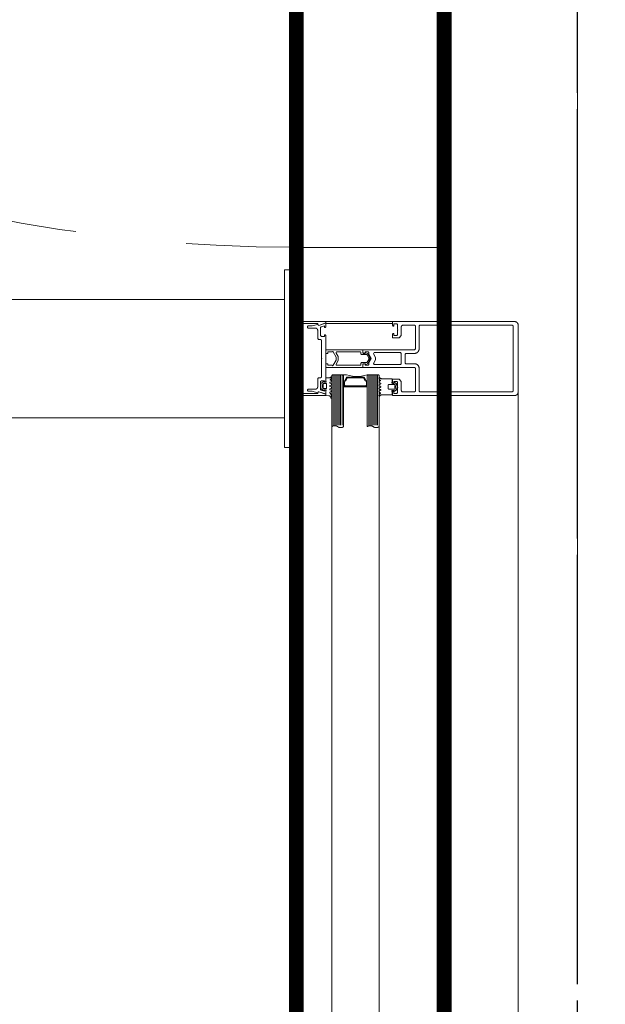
# Model space of a CAD drawing. Header units: millimetres. Extents: x 7483 to 13091, y 8111 to 13871.
# Tile 117 of 256: x 8697 to 8736, y 9903 to 9969. Entities that reach past the tile are written whole.
import ezdxf

# ---------------------------------------------------------------- set-up
doc = ezdxf.new("R2010")
doc.units = ezdxf.units.MM
for name, pattern in [('( Dashed )', [0.75, 0.5, -0.25]), ('ACAD_ISO04W100', [30, 24, -3, 0, -3]), ('DASHED2', [0.375, 0.25, -0.125]), ('DGN_STYLE_2', [30.2, 18.12, -12.08]), ('KRESKAKROPKA2', [12.7, 6.35, -3.175, 0, -3.175])]:
    doc.linetypes.add(name, pattern=pattern)
doc.layers.add('a___wymiary', color=7, linetype='Continuous', lineweight=5, true_color=0x000000)
doc.layers.add('wymiary', color=7, linetype='Continuous', lineweight=5, true_color=0xb2b2b2)
for name, color, linetype, lineweight in [('A_zaluzje', 7, 'Continuous', 15), ('CZ-GR', 236, 'Continuous', 30), ('CZ-SR', 106, 'Continuous', 13), ('drzwi', 30, 'Continuous', 20), ('OSI', 64, 'KRESKAKROPKA2', 0)]:
    doc.layers.add(name, color=color, linetype=linetype, lineweight=lineweight)
doc.layers.add('AS_Siatki', color=72, linetype='Continuous')
doc.layers.add('konstrukcja poglądowo', color=7, linetype='Continuous', lineweight=5, true_color=0xb2b2b2, plot=False)
doc.layers.add('Powierzchnie', color=21, linetype='DGN_STYLE_2', lineweight=15, plot=False)
doc.styles.add('Arial', font='arial.ttf')
doc.dimstyles.new('wymiary agp1', dxfattribs={"dimtxt": 16, "dimasz": 5, "dimexe": 30, "dimexo": 60, "dimgap": 1.8, "dimtad": 1, "dimdec": 3, "dimrnd": 0.5, "dimdsep": 46, "dimtxsty": 'Arial', "dimblk": 'znacznik', "dimcen": 1.5, "dimse1": 1, "dimse2": 1, "dimclrd": 256, "dimazin": 0, "dimtfac": 1, "dimtdec": 3, "dimtmove": 1, "dimatfit": 3, "dimldrblk": 'znacznik', "dimfxl": 0, "dimlwd": -1, "dimarcsym": 0})

# ---------------------------------------------------------------- blocks, each defined once
blk = doc.blocks.new('A$C6D25113C')
for p, q in [((1.686299, 6.757207), (1.611397, 6.650213)), ((2.20417, 6.650213), (2.129219, 6.757207)), ((1.098792, 5.500001), (4.498792, 5.500001)), ((1.098792, 5.400001), (4.498792, 5.400001)), ((1.513252, 5.673681), (1.541524, 5.613097)), ((1.614034, 5.613097), (1.651534, 5.693505)), ((1.724043, 5.693505), (1.761543, 5.613097)), ((1.834004, 5.613097), (1.871504, 5.693505)), ((1.944014, 5.693505), (1.981514, 5.613097)), ((2.054024, 5.613097), (2.091524, 5.693505)), ((2.164034, 5.693505), (2.201534, 5.613097)), ((2.274043, 5.613097), (2.302266, 5.673681)), ((1.098792, 5.300001), (4.498792, 5.300001)), ((1.098792, 5.200001), (4.498792, 5.200001)), ((1.098792, 5.100001), (4.498792, 5.100001)), ((1.098792, 5.000001), (4.498792, 5.000001)), ((1.098792, 4.900001), (4.498792, 4.900001)), ((0.599855, 4.470571), (0.599855, 1.995649)), ((1.098792, 3.100001), (4.498792, 3.100001)), ((1.098792, 3.000001), (4.498792, 3.000001)), ((1.098792, 2.900001), (4.498792, 2.900001)), ((1.098792, 2.800001), (4.498792, 2.800001)), ((1.098792, 2.700001), (4.498792, 2.700001)), ((1.098792, 2.600001), (4.498792, 2.600001)), ((1.098792, 2.500001), (4.498792, 2.500001)), ((1.458376, 2.31632), (1.486647, 2.376909)), ((1.559157, 2.376909), (1.596657, 2.296495)), ((1.669167, 2.296495), (1.706618, 2.376909)), ((1.697194, 2.04312), (1.697194, 2.04312)), ((1.779128, 2.376909), (1.816628, 2.296495)), ((1.889137, 2.296495), (1.926637, 2.376909)), ((1.999147, 2.376909), (2.036647, 2.296495)), ((2.101979, 1.995494), (2.101979, 1.995494)), ((2.109157, 2.296495), (2.146657, 2.376909)), ((2.512526, 2.212816), (2.502858, 2.028435)), ((2.506764, 2.233617), (2.506764, 2.233617)), ((2.506764, 2.138372), (2.506764, 2.138372)), ((2.653151, 2.341814), (2.591286, 2.319304)), ((-2.103187, 1.900243), (-2.103187, 1.900243)), ((1.554274, 1.852617), (1.554274, 1.852617)), ((1.631423, 1.732793), (1.55652, 1.839788)), ((2.149294, 1.839788), (2.074343, 1.732793)), ((2.101979, 1.900243), (2.101979, 1.900243))]:
    blk.add_line(p, q)
for points in [[(-0.400604, 4.9), (-0.277399, 4.9), (-0.000604, 5.059808), (0.276191, 4.9), (0.399396, 4.9), (0.449396, 4.85), (0.449396, 4.65), (0.349396, 4.65), (0.349396, 4.55), (0.399396, 4.5), (0.569396, 4.5), (0.599396, 4.53), (0.599396, 8.0002), (0.649396, 8.0502), (2.2, 8.0502), (2.25, 8.0002), (2.25, 7.2002), (2.249905, 7.195838), (2.249619, 7.191485), (2.249144, 7.187147), (2.248481, 7.182835), (2.24763, 7.178556), (2.246593, 7.174318), (2.245372, 7.17013), (2.243969, 7.165998), (2.242388, 7.161932), (2.240631, 7.157938), (2.238701, 7.154025), (2.236603, 7.1502), (2.234339, 7.14647), (2.231915, 7.142842), (2.229335, 7.139324), (2.226604, 7.135921), (2.223728, 7.132641), (2.220711, 7.129489), (2.217559, 7.126472), (2.214279, 7.123596), (2.210876, 7.120865), (2.207358, 7.118285), (2.20373, 7.115861), (2.2, 7.113598), (2.196175, 7.111499), (2.192262, 7.109569), (2.188268, 7.107812), (2.184202, 7.106231), (2.180071, 7.104828), (2.175882, 7.103608), (2.171644, 7.10257), (2.167365, 7.101719), (2.163053, 7.101056), (2.158716, 7.100581), (2.154362, 7.100295), (2.15, 7.1002), (1.55, 7.1002), (1.4, 6.9502), (1.4, 6.5302), (1.43, 6.5002), (1.65, 6.5002), (1.7, 6.5502), (1.7, 6.6002), (1.55, 6.6002), (1.55, 6.8002), (1.6, 6.8502), (1.925, 6.8502), (1.95, 6.8752), (1.975, 6.8502), (2.3, 6.8502), (2.35, 6.8002), (2.35, 6.6002), (2.2, 6.6002), (2.2, 6.5502), (2.25, 6.5002), (2.47, 6.5002), (2.5, 6.5302), (2.5, 14.75), (2.499762, 14.760905), (2.499049, 14.771789), (2.497861, 14.782632), (2.496202, 14.793412), (2.494074, 14.80411), (2.491481, 14.814705), (2.488429, 14.825177), (2.484923, 14.835505), (2.48097, 14.845671), (2.476577, 14.855655), (2.471753, 14.865437), (2.466506, 14.875), (2.460848, 14.884325), (2.454788, 14.893394), (2.448338, 14.90219), (2.441511, 14.910697), (2.434319, 14.918898), (2.426777, 14.926777), (2.418898, 14.934319), (2.410697, 14.941511), (2.40219, 14.948338), (2.393394, 14.954788), (2.384325, 14.960848), (2.375, 14.966506), (2.365437, 14.971753), (2.355655, 14.976577), (2.345671, 14.98097), (2.335505, 14.984923), (2.325176, 14.988429), (2.314705, 14.991482), (2.30411, 14.994074), (2.293412, 14.996202), (2.282632, 14.997861), (2.271789, 14.999049), (2.260905, 14.999762), (2.25, 15), (-2.25, 15), (-2.260905, 14.999762), (-2.271789, 14.999049), (-2.282632, 14.997861), (-2.293412, 14.996202), (-2.30411, 14.994074), (-2.314705, 14.991482), (-2.325176, 14.988429), (-2.335505, 14.984923), (-2.345671, 14.98097), (-2.355655, 14.976577), (-2.365437, 14.971753), (-2.375, 14.966506), (-2.384325, 14.960848), (-2.393394, 14.954788), (-2.40219, 14.948338), (-2.410697, 14.941511), (-2.418898, 14.934319), (-2.426777, 14.926777), (-2.434319, 14.918898), (-2.441511, 14.910697), (-2.448338, 14.90219), (-2.454788, 14.893394), (-2.460848, 14.884325), (-2.466506, 14.875), (-2.471753, 14.865437), (-2.476577, 14.855655), (-2.48097, 14.845671), (-2.484923, 14.835505), (-2.488429, 14.825177), (-2.491481, 14.814705), (-2.494074, 14.80411), (-2.496202, 14.793412), (-2.497861, 14.782632), (-2.499049, 14.771789), (-2.499762, 14.760905), (-2.5, 14.75), (-2.5, 6.5302), (-2.47, 6.5002), (-2.25, 6.5002), (-2.2, 6.5502), (-2.2, 6.6002), (-2.350604, 6.6002), (-2.350604, 6.8002), (-2.300604, 6.8502), (-1.975604, 6.8502), (-1.950604, 6.8752), (-1.925604, 6.8502), (-1.600604, 6.8502), (-1.550604, 6.8002), (-1.550604, 6.6002), (-1.700604, 6.6002), (-1.700604, 6.5502), (-1.650604, 6.5002), (-1.430604, 6.5002), (-1.400604, 6.5302), (-1.400604, 6.9502), (-1.550604, 7.1002), (-2.150604, 7.1002), (-2.154966, 7.100295), (-2.15932, 7.100581), (-2.163657, 7.101056), (-2.167969, 7.101719), (-2.172248, 7.10257), (-2.176486, 7.103608), (-2.180675, 7.104828), (-2.184806, 7.106231), (-2.188873, 7.107812), (-2.192866, 7.109569), (-2.196779, 7.111499), (-2.200604, 7.113598), (-2.204334, 7.115861), (-2.207962, 7.118285), (-2.211481, 7.120865), (-2.214883, 7.123596), (-2.218163, 7.126472), (-2.221315, 7.129489), (-2.224332, 7.132641), (-2.227209, 7.135921), (-2.22994, 7.139324), (-2.23252, 7.142842), (-2.234944, 7.14647), (-2.237207, 7.1502), (-2.239305, 7.154025), (-2.241235, 7.157938), (-2.242992, 7.161932), (-2.244574, 7.165998), (-2.245976, 7.17013), (-2.247197, 7.174318), (-2.248234, 7.178556), (-2.249085, 7.182835), (-2.249749, 7.187147), (-2.250224, 7.191485), (-2.250509, 7.195838), (-2.250604, 7.2002), (-2.250604, 8.0002), (-2.200604, 8.0502), (-0.650604, 8.0502), (-0.600604, 8.0002), (-0.600604, 4.53), (-0.570604, 4.5), (-0.400604, 4.5), (-0.350604, 4.55), (-0.350604, 4.65), (-0.450604, 4.65), (-0.450604, 4.85), (-0.400604, 4.9)], [(0.349396, 7.4002), (0.349396, 8.0002), (0.349681, 8.013286), (0.350537, 8.026347), (0.351962, 8.039358), (0.353953, 8.052295), (0.356507, 8.065132), (0.359618, 8.077846), (0.363281, 8.090412), (0.367488, 8.102806), (0.372232, 8.115005), (0.377503, 8.126986), (0.383292, 8.138725), (0.389588, 8.1502), (0.396378, 8.16139), (0.40365, 8.172273), (0.41139, 8.182829), (0.419582, 8.193036), (0.428212, 8.202877), (0.437264, 8.212332), (0.446719, 8.221383), (0.456559, 8.230013), (0.466767, 8.238206), (0.477323, 8.245946), (0.488206, 8.253218), (0.499396, 8.260008), (0.510871, 8.266303), (0.52261, 8.272092), (0.534591, 8.277364), (0.54679, 8.282108), (0.559184, 8.286315), (0.57175, 8.289978), (0.584464, 8.293089), (0.597301, 8.295642), (0.610238, 8.297634), (0.623249, 8.299059), (0.63631, 8.299915), (0.649396, 8.3002), (2.199396, 8.3002), (2.249396, 8.3502), (2.249396, 14.6), (2.199396, 14.65), (-2.200604, 14.65), (-2.250604, 14.6), (-2.250604, 8.3502), (-2.200604, 8.3002), (-0.650604, 8.3002), (-0.637519, 8.299915), (-0.624458, 8.299059), (-0.611447, 8.297634), (-0.59851, 8.295642), (-0.585673, 8.293089), (-0.572959, 8.289978), (-0.560393, 8.286315), (-0.547998, 8.282108), (-0.535799, 8.277364), (-0.523819, 8.272092), (-0.51208, 8.266303), (-0.500604, 8.260008), (-0.489415, 8.253218), (-0.478531, 8.245946), (-0.467976, 8.238206), (-0.457768, 8.230013), (-0.447927, 8.221383), (-0.438472, 8.212332), (-0.429421, 8.202877), (-0.420791, 8.193036), (-0.412598, 8.182829), (-0.404859, 8.172273), (-0.397587, 8.16139), (-0.390797, 8.1502), (-0.384501, 8.138725), (-0.378712, 8.126986), (-0.373441, 8.115005), (-0.368697, 8.102806), (-0.364489, 8.090412), (-0.360827, 8.077846), (-0.357716, 8.065132), (-0.355162, 8.052295), (-0.353171, 8.039358), (-0.351746, 8.026347), (-0.35089, 8.013286), (-0.350604, 8.0002), (-0.350604, 7.4002), (-0.300604, 7.3502), (0.299396, 7.3502), (0.349396, 7.4002)], [(-0.325604, 5.218579), (-0.080989, 5.359808), (0.07978, 5.359808), (0.324396, 5.218579), (0.399396, 5.26188), (0.399396, 7.0502), (0.349396, 7.1002), (-0.350604, 7.1002), (-0.400604, 7.0502), (-0.400604, 5.26188), (-0.325604, 5.218579)], [(-2.5, 6.5002), (-2.359611, 6.5002), (-2.359611, 2), (-2.5, 2)], [(1.148792, 4.800001), (4.598792, 4.800001), (4.591814, 4.80966), (4.585185, 4.819563), (4.578915, 4.829696), (4.573011, 4.840046), (4.567481, 4.850601), (4.562331, 4.861347), (4.557569, 4.87227), (4.5532, 4.883356), (4.549231, 4.894592), (4.545665, 4.905962), (4.542508, 4.917452), (4.539764, 4.929048), (4.537436, 4.940734), (4.535528, 4.952497), (4.53404, 4.96432), (4.532977, 4.976188), (4.532338, 4.988087), (4.532125, 5.000001), (4.532338, 5.011915), (4.532977, 5.023814), (4.53404, 5.035683), (4.535528, 5.047506), (4.537436, 5.059268), (4.539764, 5.070954), (4.542508, 5.08255), (4.545665, 5.09404), (4.549231, 5.10541), (4.5532, 5.116646), (4.557569, 5.127732), (4.562331, 5.138655), (4.567481, 5.149401), (4.573011, 5.159956), (4.578915, 5.170307), (4.585185, 5.18044), (4.591814, 5.190342), (4.598792, 5.200001), (4.60577, 5.20966), (4.612398, 5.219563), (4.618669, 5.229696), (4.624573, 5.240046), (4.630103, 5.250601), (4.635252, 5.261347), (4.640015, 5.27227), (4.644383, 5.283356), (4.648353, 5.294592), (4.651918, 5.305962), (4.655075, 5.317452), (4.657819, 5.329048), (4.660147, 5.340734), (4.662056, 5.352497), (4.663543, 5.36432), (4.664607, 5.376188), (4.665245, 5.388087), (4.665458, 5.400001), (4.665245, 5.411915), (4.664607, 5.423814), (4.663543, 5.435683), (4.662056, 5.447506), (4.660147, 5.459268), (4.657819, 5.470954), (4.655075, 5.48255), (4.651918, 5.49404), (4.648353, 5.50541), (4.644383, 5.516646), (4.640015, 5.527732), (4.635252, 5.538655), (4.630103, 5.549401), (4.624573, 5.559956), (4.618669, 5.570307), (4.612398, 5.58044), (4.60577, 5.590342), (4.598792, 5.600001), (1.148792, 5.600001), (1.098792, 5.550001), (1.098792, 4.850001), (1.148792, 4.800001)], [(-0.575084, 4.49564), (-0.375133, 4.49564), (-0.37185, 4.495938), (-0.368866, 4.496535), (-0.365881, 4.497729), (-0.363196, 4.49952), (-0.360808, 4.501609), (-0.358719, 4.503996), (-0.357227, 4.506682), (-0.356033, 4.509368), (-0.355138, 4.512651), (-0.355138, 4.515635), (-0.355138, 4.665748), (-0.384981, 4.68246), (-0.387667, 4.684549), (-0.390055, 4.686638), (-0.391845, 4.689324), (-0.393337, 4.692309), (-0.394531, 4.695591), (-0.39483, 4.698874), (-0.39483, 4.702157), (-0.394233, 4.70544), (-0.393039, 4.708424), (-0.345289, 4.811086), (-0.34141, 4.817651), (-0.336933, 4.82362), (-0.331263, 4.828992), (-0.324996, 4.83317), (-0.070729, 4.98), (0.070729, 4.98), (0.324996, 4.83317), (0.331263, 4.828992), (0.336933, 4.82362), (0.34141, 4.817651), (0.345289, 4.811086), (0.393039, 4.708424), (0.394233, 4.70544), (0.39483, 4.702157), (0.39483, 4.698874), (0.394531, 4.695591), (0.393337, 4.692309), (0.391845, 4.689324), (0.390055, 4.686638), (0.387667, 4.684549), (0.384981, 4.68246), (0.355138, 4.665748), (0.355138, 4.515635), (0.355138, 4.512651), (0.356033, 4.509368), (0.357227, 4.506682), (0.358719, 4.503996), (0.360808, 4.501609), (0.363196, 4.49952), (0.365881, 4.497729), (0.368866, 4.496535), (0.37185, 4.495938), (0.375133, 4.49564), (0.575084, 4.49564), (0.578964, 4.495341), (0.582844, 4.494446), (0.586425, 4.492954), (0.589708, 4.490865), (0.592692, 4.488179), (0.59508, 4.485195), (0.597169, 4.481912), (0.598661, 4.478331), (0.599556, 4.474451), (0.599855, 4.470571), (0.599855, 1.995649), (0.399903, 1.995649), (0.392144, 1.996246), (0.384683, 1.998037), (0.377222, 2.001021), (0.370656, 2.005199), (0.364688, 2.010272), (0.359614, 2.016241), (0.355436, 2.022807), (0.352452, 2.030268), (0.350661, 2.037728), (0.350064, 2.045786), (0.350064, 2.135615), (0.45004, 2.135615), (0.45004, 2.435841), (0.454815, 2.436139), (0.459292, 2.437333), (0.463768, 2.439124), (0.467648, 2.441511), (0.471229, 2.444794), (0.474213, 2.448375), (0.476601, 2.452255), (0.478391, 2.456731), (0.479585, 2.461208), (0.479884, 2.465983), (0.479585, 2.470459), (0.478391, 2.475234), (0.476601, 2.479412), (0.474213, 2.48359), (0.471229, 2.487172), (0.467648, 2.490156), (0.463768, 2.492544), (0.459292, 2.494334), (0.454815, 2.495528), (0.45004, 2.495826), (0.103855, 2.695778), (-0.103855, 2.695778), (-0.45004, 2.495826), (-0.454815, 2.495528), (-0.459292, 2.494334), (-0.463768, 2.492544), (-0.467648, 2.490156), (-0.471229, 2.487172), (-0.474213, 2.48359), (-0.476601, 2.479412), (-0.478391, 2.475234), (-0.479585, 2.470459), (-0.479884, 2.465983), (-0.479585, 2.461208), (-0.478391, 2.456731), (-0.476601, 2.452255), (-0.474213, 2.448375), (-0.471229, 2.444794), (-0.467648, 2.441511), (-0.463768, 2.439124), (-0.459292, 2.437333), (-0.454815, 2.436139), (-0.45004, 2.435841), (-0.45004, 2.135615), (-0.350064, 2.135615), (-0.350064, 2.045786), (-0.350661, 2.037728), (-0.352452, 2.030268), (-0.355436, 2.022807), (-0.359614, 2.016241), (-0.364688, 2.010272), (-0.370656, 2.005199), (-0.377222, 2.001021), (-0.384683, 1.998037), (-0.392144, 1.996246), (-0.399903, 1.995649), (-0.599855, 1.995649), (-0.599855, 4.470571), (-0.599556, 4.474451), (-0.598661, 4.478331), (-0.597169, 4.481912), (-0.59508, 4.485195), (-0.592692, 4.488179), (-0.589708, 4.490865), (-0.586425, 4.492954), (-0.582844, 4.494446), (-0.578964, 4.495341), (-0.575084, 4.49564)], [(-0.399903, 4.365522), (-0.324996, 4.365522), (-0.274859, 4.415659), (-0.274859, 4.752294), (-0.27456, 4.759755), (-0.27277, 4.767216), (-0.270084, 4.77408), (-0.266204, 4.780645), (-0.261728, 4.786316), (-0.256057, 4.791389), (-0.250089, 4.795567), (-0.051928, 4.909868), (0.051928, 4.909868), (0.250089, 4.795567), (0.256057, 4.791389), (0.261728, 4.786316), (0.266204, 4.780645), (0.270084, 4.77408), (0.27277, 4.767216), (0.27456, 4.759755), (0.274859, 4.752294), (0.274859, 4.415659), (0.324996, 4.365522), (0.399903, 4.365522), (0.407961, 4.364925), (0.415422, 4.363135), (0.422584, 4.36015), (0.429448, 4.355972), (0.435417, 4.350899), (0.44049, 4.34493), (0.444668, 4.338365), (0.447653, 4.331202), (0.449443, 4.323443), (0.45004, 4.315684), (0.45004, 2.744124), (0.449443, 2.736067), (0.447354, 2.728307), (0.44437, 2.720846), (0.439893, 2.713982), (0.434522, 2.708014), (0.428254, 2.70294), (0.42139, 2.699061), (0.413929, 2.696076), (0.40617, 2.694584), (0.398112, 2.694286), (0.390055, 2.695181), (0.382295, 2.69727), (0.375133, 2.700851), (0.141458, 2.835744), (-0.141458, 2.835744), (-0.375133, 2.700851), (-0.382295, 2.69727), (-0.390055, 2.695181), (-0.398112, 2.694286), (-0.40617, 2.694584), (-0.413929, 2.696076), (-0.42139, 2.699061), (-0.428254, 2.70294), (-0.434522, 2.708014), (-0.439893, 2.713982), (-0.44437, 2.720846), (-0.447354, 2.728307), (-0.449443, 2.736067), (-0.45004, 2.744124), (-0.45004, 4.315684), (-0.449443, 4.323443), (-0.447653, 4.331202), (-0.444668, 4.338365), (-0.44049, 4.34493), (-0.435417, 4.350899), (-0.429448, 4.355972), (-0.422584, 4.36015), (-0.415422, 4.363135), (-0.407961, 4.364925), (-0.399903, 4.365522)], [(1.850792, 3.200001), (1.900792, 3.250001), (1.900792, 4.750001), (1.850792, 4.800001), (1.500792, 4.800001), (1.450792, 4.700001), (1.250792, 4.600001), (1.250792, 3.400001), (1.450792, 3.300001), (1.500792, 3.200001), (1.850792, 3.200001)], [(1.800792, 3.250001), (1.850792, 3.300001), (1.850792, 4.700001), (1.800792, 4.750001), (1.550792, 4.750001), (1.500792, 4.650001), (1.300792, 4.550001), (1.300792, 3.450001), (1.500792, 3.350001), (1.550792, 3.250001), (1.800792, 3.250001)], [(1.148792, 2.400001), (4.598792, 2.400001), (4.591814, 2.40966), (4.585185, 2.419563), (4.578915, 2.429696), (4.573011, 2.440046), (4.567481, 2.450601), (4.562331, 2.461347), (4.557569, 2.47227), (4.5532, 2.483356), (4.549231, 2.494592), (4.545665, 2.505962), (4.542508, 2.517452), (4.539764, 2.529048), (4.537436, 2.540734), (4.535528, 2.552497), (4.53404, 2.56432), (4.532977, 2.576188), (4.532338, 2.588087), (4.532125, 2.600001), (4.532338, 2.611915), (4.532977, 2.623814), (4.53404, 2.635683), (4.535528, 2.647506), (4.537436, 2.659268), (4.539764, 2.670954), (4.542508, 2.68255), (4.545665, 2.69404), (4.549231, 2.70541), (4.5532, 2.716646), (4.557569, 2.727732), (4.562331, 2.738655), (4.567481, 2.749401), (4.573011, 2.759956), (4.578915, 2.770307), (4.585185, 2.78044), (4.591814, 2.790342), (4.598792, 2.800001), (4.60577, 2.80966), (4.612398, 2.819563), (4.618669, 2.829696), (4.624573, 2.840046), (4.630103, 2.850601), (4.635252, 2.861347), (4.640015, 2.87227), (4.644383, 2.883356), (4.648353, 2.894592), (4.651918, 2.905962), (4.655075, 2.917452), (4.657819, 2.929048), (4.660147, 2.940734), (4.662056, 2.952497), (4.663543, 2.96432), (4.664607, 2.976188), (4.665245, 2.988087), (4.665458, 3.000001), (4.665245, 3.011915), (4.664607, 3.023814), (4.663543, 3.035683), (4.662056, 3.047506), (4.660147, 3.059268), (4.657819, 3.070954), (4.655075, 3.08255), (4.651918, 3.09404), (4.648353, 3.10541), (4.644383, 3.116646), (4.640015, 3.127732), (4.635252, 3.138655), (4.630103, 3.149401), (4.624573, 3.159956), (4.618669, 3.170307), (4.612398, 3.18044), (4.60577, 3.190342), (4.598792, 3.200001), (1.148792, 3.200001), (1.098792, 3.150001), (1.098792, 2.450001), (1.148792, 2.400001)], [(-2.25316, 1.491206), (-2.359611, 1.452461), (-2.359611, 0.260951), (-2.359515, 0.256563), (-2.359226, 0.252183), (-2.358745, 0.247821), (-2.358074, 0.243483), (-2.357212, 0.239179), (-2.356163, 0.234917), (-2.354927, 0.230705), (-2.353508, 0.226552), (-2.351908, 0.222464), (-2.35013, 0.218451), (-2.348178, 0.21452), (-2.346055, 0.210678), (-2.343766, 0.206933), (-2.341314, 0.203292), (-2.338705, 0.199763), (-2.335944, 0.196351), (-2.333036, 0.193063), (-2.329986, 0.189907), (-2.3268, 0.186887), (-2.323486, 0.18401), (-2.320048, 0.181281), (-2.316493, 0.178705), (-2.312829, 0.176289), (-2.309063, 0.174035), (-2.305201, 0.171948), (-2.301252, 0.170034), (-2.297222, 0.168294), (-2.293119, 0.166733), (-2.288953, 0.165353), (-2.284729, 0.164158), (-2.280458, 0.163149), (-2.276146, 0.162328), (-2.271802, 0.161697), (-2.267435, 0.161258), (-2.263052, 0.161011), (-2.258663, 0.160956), (0, 0.182364), (2.258663, 0.160956), (2.263052, 0.161011), (2.267435, 0.161258), (2.271802, 0.161697), (2.276146, 0.162328), (2.280457, 0.163149), (2.284729, 0.164158), (2.288953, 0.165353), (2.293119, 0.166733), (2.297222, 0.168294), (2.301251, 0.170034), (2.305201, 0.171948), (2.309063, 0.174035), (2.312829, 0.176289), (2.316493, 0.178705), (2.320048, 0.181281), (2.323486, 0.18401), (2.3268, 0.186887), (2.329986, 0.189907), (2.333036, 0.193063), (2.335944, 0.196351), (2.338705, 0.199763), (2.341314, 0.203292), (2.343766, 0.206933), (2.346055, 0.210678), (2.348178, 0.21452), (2.35013, 0.218451), (2.351908, 0.222464), (2.353508, 0.226552), (2.354927, 0.230705), (2.356163, 0.234917), (2.357212, 0.239179), (2.358073, 0.243483), (2.358745, 0.247821), (2.359226, 0.252183), (2.359515, 0.256563), (2.359611, 0.260952), (2.359611, 1.452461), (2.25316, 1.491206), (2.241206, 1.516841), (2.405088, 1.967101), (2.452072, 2), (2.5, 2), (2.5, 0.25), (2.499762, 0.239095), (2.499049, 0.228211), (2.497861, 0.217369), (2.496202, 0.206588), (2.494074, 0.19589), (2.491481, 0.185295), (2.488429, 0.174824), (2.484923, 0.164495), (2.48097, 0.154329), (2.476577, 0.144346), (2.471753, 0.134563), (2.466506, 0.125), (2.460848, 0.115675), (2.454788, 0.106606), (2.448338, 0.09781), (2.441511, 0.089303), (2.434319, 0.081103), (2.426777, 0.073223), (2.418898, 0.065681), (2.410697, 0.058489), (2.40219, 0.051662), (2.393394, 0.045212), (2.384325, 0.039152), (2.375, 0.033494), (2.365437, 0.028247), (2.355655, 0.023423), (2.345671, 0.01903), (2.335505, 0.015077), (2.325176, 0.011571), (2.314705, 0.008519), (2.30411, 0.005926), (2.293412, 0.003798), (2.282632, 0.002139), (2.271789, 0.000951), (2.260905, 0.000238), (2.25, 0), (-2.25, 0), (-2.260905, 0.000238), (-2.271789, 0.000951), (-2.282632, 0.002139), (-2.293412, 0.003798), (-2.30411, 0.005926), (-2.314705, 0.008519), (-2.325176, 0.011571), (-2.335505, 0.015077), (-2.345671, 0.01903), (-2.355655, 0.023423), (-2.365437, 0.028247), (-2.375, 0.033494), (-2.384325, 0.039152), (-2.393394, 0.045212), (-2.40219, 0.051662), (-2.410697, 0.058489), (-2.418898, 0.065681), (-2.426777, 0.073223), (-2.434319, 0.081103), (-2.441511, 0.089303), (-2.448338, 0.09781), (-2.454788, 0.106606), (-2.460848, 0.115675), (-2.466506, 0.125), (-2.471753, 0.134563), (-2.476577, 0.144346), (-2.48097, 0.154329), (-2.484923, 0.164495), (-2.488429, 0.174824), (-2.491481, 0.185295), (-2.494074, 0.19589), (-2.496202, 0.206588), (-2.497861, 0.217369), (-2.499049, 0.228211), (-2.499762, 0.239095), (-2.5, 0.25), (-2.5, 2), (-2.452072, 2), (-2.405088, 1.967101), (-2.241206, 1.51684), (-2.25316, 1.491206)], [(-2.308007, 1.441798), (-2.209029, 1.072408), (-2.209029, 0.8), (-2.159029, 0.75), (-2.109029, 0.75), (-2.059029, 0.8), (-2.059029, 1.3), (-2.058886, 1.306543), (-2.058458, 1.313073), (-2.057746, 1.319579), (-2.05675, 1.326047), (-2.055474, 1.332466), (-2.053918, 1.338823), (-2.052087, 1.345106), (-2.049983, 1.351303), (-2.047611, 1.357403), (-2.044975, 1.363393), (-2.042081, 1.369262), (-2.038933, 1.375), (-2.035538, 1.380595), (-2.031902, 1.386037), (-2.028032, 1.391314), (-2.023936, 1.396418), (-2.019621, 1.401339), (-2.015095, 1.406066), (-2.010368, 1.410592), (-2.005447, 1.414907), (-2.000343, 1.419003), (-1.995066, 1.422873), (-1.989624, 1.426509), (-1.984029, 1.429904), (-1.978291, 1.433052), (-1.972422, 1.435946), (-1.966432, 1.438582), (-1.960332, 1.440954), (-1.954135, 1.443058), (-1.947852, 1.444889), (-1.941495, 1.446445), (-1.935076, 1.447721), (-1.928608, 1.448717), (-1.922102, 1.449429), (-1.915572, 1.449857), (-1.909029, 1.45), (-1.349029, 1.45), (-1.299029, 1.5), (-1.299029, 1.65), (-1.249029, 1.7), (-0.024029, 1.7), (0.000971, 1.725), (0.025971, 1.7), (1.250971, 1.7), (1.300971, 1.65), (1.300971, 1.5), (1.350971, 1.45), (1.910971, 1.45), (1.917514, 1.449857), (1.924044, 1.449429), (1.93055, 1.448717), (1.937018, 1.447721), (1.943437, 1.446445), (1.949794, 1.444889), (1.956077, 1.443058), (1.962274, 1.440954), (1.968373, 1.438582), (1.974364, 1.435946), (1.980233, 1.433052), (1.985971, 1.429904), (1.991566, 1.426509), (1.997007, 1.422873), (2.002285, 1.419003), (2.007389, 1.414907), (2.012309, 1.410592), (2.017037, 1.406066), (2.021563, 1.401339), (2.025878, 1.396418), (2.029974, 1.391314), (2.033844, 1.386037), (2.03748, 1.380595), (2.040875, 1.375), (2.044023, 1.369262), (2.046917, 1.363393), (2.049553, 1.357403), (2.051925, 1.351303), (2.054028, 1.345106), (2.05586, 1.338823), (2.057415, 1.332466), (2.058692, 1.326047), (2.059688, 1.319579), (2.0604, 1.313073), (2.060828, 1.306543), (2.060971, 1.3), (2.060971, 0.8), (2.110971, 0.75), (2.160971, 0.75), (2.210971, 0.8), (2.210971, 1.072408), (2.309949, 1.441798), (2.291197, 1.477766), (2.254153, 1.491198), (2.241942, 1.516156), (2.39, 1.973844), (2.370971, 2), (2.150971, 2), (2.100971, 1.95), (2.100971, 1.900499), (2.20862, 1.900499), (2.138782, 1.684611), (2.091209, 1.65), (1.550971, 1.65), (1.500971, 1.7), (1.500971, 1.900499), (1.600971, 1.900499), (1.600971, 1.95), (1.550971, 2), (-1.549029, 2), (-1.599029, 1.95), (-1.599029, 1.900499), (-1.499029, 1.900499), (-1.499029, 1.7), (-1.549029, 1.65), (-2.089268, 1.65), (-2.13684, 1.684611), (-2.206678, 1.900499), (-2.099029, 1.900499), (-2.099029, 1.95), (-2.149029, 2), (-2.369029, 2), (-2.388058, 1.973844), (-2.24, 1.516156), (-2.252212, 1.491198), (-2.289255, 1.477766), (-2.308007, 1.441798)]]:
    blk.add_lwpolyline(points, close=True)
for points in [[(1.754019, 6.766745), (1.750794, 6.768152), (1.747426, 6.769172), (1.743962, 6.769791), (1.74045, 6.77), (1.71086, 6.77), (1.705138, 6.769445), (1.699628, 6.767809), (1.69453, 6.765153), (1.690033, 6.761573), (1.686301, 6.757202)], [(1.772772, 6.676828), (1.769178, 6.677415), (1.765537, 6.67734), (1.761971, 6.676605), (1.758596, 6.675236), (1.755526, 6.673277), (1.752862, 6.670794), (1.750692, 6.667869), (1.749089, 6.664598), (1.748105, 6.661091), (1.747774, 6.657463), (1.747774, 6.27), (1.748533, 6.261318), (1.750789, 6.252899), (1.754472, 6.245), (1.759472, 6.237861), (1.765634, 6.231698), (1.772774, 6.226699), (1.780673, 6.223015), (1.789091, 6.22076), (1.797774, 6.22), (2.017793, 6.22), (2.026476, 6.22076), (2.034894, 6.223015), (2.042793, 6.226699), (2.049933, 6.231698), (2.056095, 6.237861), (2.061095, 6.245), (2.064778, 6.252899), (2.067034, 6.261318), (2.067793, 6.27), (2.067793, 6.657463), (2.067462, 6.661089), (2.066478, 6.664594), (2.064875, 6.667862), (2.062705, 6.670787), (2.060041, 6.67327), (2.05697, 6.675229), (2.053595, 6.6766), (2.050027, 6.677338), (2.046384, 6.677416), (2.042788, 6.676834)], [(1.754026, 6.766753), (1.813314, 6.743386), (1.875921, 6.731494), (1.939646, 6.731494), (2.002253, 6.743386), (2.061541, 6.766753)], [(1.772777, 6.676829), (1.839738, 6.663984), (1.907784, 6.659679), (1.975829, 6.663984), (2.042791, 6.676829)], [(2.12925, 6.757225), (2.126191, 6.760918), (2.122583, 6.764077), (2.118518, 6.766621), (2.114099, 6.768485), (2.109439, 6.769621), (2.104659, 6.77), (2.075117, 6.77), (2.071603, 6.769796), (2.068137, 6.769183), (2.064766, 6.768167), (2.061538, 6.766764)], [(1.296942, 5.646098), (1.314298, 5.65806), (1.329293, 5.672875), (1.341464, 5.690084), (1.350436, 5.709158), (1.355933, 5.729508), (1.357784, 5.750505), (1.357784, 6.460003), (1.358239, 6.465209), (1.359592, 6.470258), (1.3618, 6.474995), (1.364797, 6.479277), (1.368492, 6.482974), (1.372773, 6.485974), (1.377509, 6.488186), (1.382557, 6.489542), (1.387764, 6.490001), (1.575801, 6.490001), (1.581013, 6.489549), (1.586068, 6.488199), (1.590811, 6.485991), (1.595099, 6.482993), (1.598801, 6.479296), (1.601804, 6.475012)], [(1.60179, 6.475009), (1.604789, 6.470724), (1.608487, 6.467025), (1.612771, 6.464025), (1.617511, 6.461814), (1.622563, 6.460459), (1.627774, 6.460003), (1.632985, 6.460458), (1.638037, 6.46181), (1.642778, 6.46402), (1.647063, 6.467019), (1.650762, 6.470717), (1.653763, 6.475001), (1.655974, 6.47974), (1.657328, 6.484792), (1.657784, 6.490001), (1.657784, 6.610003), (1.622578, 6.619426)], [(1.611399, 6.650215), (1.609657, 6.647197), (1.608466, 6.643923), (1.60786, 6.640492), (1.607859, 6.637008), (1.608462, 6.633577), (1.609652, 6.630302), (1.611391, 6.627283), (1.613628, 6.624613), (1.616295, 6.622371), (1.619309, 6.620626), (1.622581, 6.61943)], [(2.213765, 6.474988), (2.210764, 6.470707), (2.207064, 6.467012), (2.202779, 6.464015), (2.198039, 6.461808), (2.192988, 6.460456), (2.187779, 6.460003), (2.182569, 6.46046), (2.177519, 6.461814), (2.17278, 6.464025), (2.168497, 6.467024), (2.1648, 6.470722), (2.161802, 6.475005), (2.159592, 6.479743), (2.158239, 6.484793), (2.157784, 6.490001), (2.157784, 6.610003), (2.19294, 6.619426)], [(2.19294, 6.619418), (2.196219, 6.620607), (2.199241, 6.622349), (2.201914, 6.624588), (2.204158, 6.627259), (2.205904, 6.630279), (2.207099, 6.633556), (2.207707, 6.636991), (2.207708, 6.640479), (2.207104, 6.643915), (2.205912, 6.647193), (2.204168, 6.650215)], [(2.518625, 5.646098), (2.501269, 5.65806), (2.486274, 5.672875), (2.474103, 5.690084), (2.465131, 5.709158), (2.459634, 5.729508), (2.457784, 5.750505), (2.457784, 6.460003), (2.457327, 6.465215), (2.455971, 6.470268), (2.453759, 6.475009), (2.450756, 6.479294), (2.447054, 6.482992), (2.442766, 6.48599), (2.438022, 6.488199), (2.432967, 6.489549), (2.427754, 6.490001), (2.239717, 6.490001), (2.234509, 6.489542), (2.229461, 6.488185), (2.224724, 6.485973), (2.220443, 6.482972), (2.216748, 6.479274), (2.213751, 6.474991)], [(1.296936, 5.646108), (1.292723, 5.643225), (1.28906, 5.639671), (1.286053, 5.635547), (1.283789, 5.630974), (1.282332, 5.626082), (1.281726, 5.621015), (1.281988, 5.615918), (1.28311, 5.61094), (1.28506, 5.606224), (1.287782, 5.601906), (1.291196, 5.598112), (1.295203, 5.594951), (1.299689, 5.592516), (1.304523, 5.590876), (1.309564, 5.590078), (1.314668, 5.590147)], [(1.314668, 5.590144), (1.349278, 5.596665), (1.382207, 5.609155), (1.412435, 5.627228), (1.439024, 5.650322), (1.46115, 5.677723)], [(1.513271, 5.673687), (1.510626, 5.678255), (1.507222, 5.68229), (1.503162, 5.685666), (1.498574, 5.688278), (1.493599, 5.690045), (1.488391, 5.690913), (1.483112, 5.690855), (1.477924, 5.689873), (1.472989, 5.687997), (1.468459, 5.685285), (1.464475, 5.681821), (1.46116, 5.677713)], [(1.541512, 5.613098), (1.545, 5.607059), (1.549483, 5.601718), (1.554826, 5.597236), (1.560867, 5.593749), (1.567422, 5.591364), (1.574291, 5.590154), (1.581266, 5.590154), (1.588136, 5.591364), (1.59469, 5.593749), (1.600731, 5.597236), (1.606074, 5.601718), (1.610558, 5.607059), (1.614045, 5.613098)], [(1.724013, 5.693494), (1.720529, 5.699534), (1.71605, 5.704877), (1.710711, 5.70936), (1.704675, 5.712848), (1.698125, 5.715235), (1.69126, 5.716447), (1.684289, 5.716449), (1.677423, 5.71524), (1.670872, 5.712857), (1.664834, 5.709372), (1.659493, 5.704891), (1.655011, 5.699551), (1.651524, 5.693513)], [(1.761534, 5.613089), (1.76502, 5.607052), (1.7695, 5.601713), (1.77484, 5.597233), (1.780876, 5.593748), (1.787425, 5.591364), (1.794289, 5.590153), (1.801258, 5.590153), (1.808122, 5.591364), (1.814671, 5.593748), (1.820708, 5.597233), (1.826047, 5.601713), (1.830528, 5.607052), (1.834014, 5.613089)], [(1.944023, 5.693513), (1.940537, 5.699551), (1.936055, 5.704891), (1.930713, 5.709372), (1.924675, 5.712857), (1.918124, 5.71524), (1.911259, 5.716449), (1.904288, 5.716447), (1.897423, 5.715235), (1.890873, 5.712848), (1.884837, 5.70936), (1.879498, 5.704877), (1.875019, 5.699534), (1.871535, 5.693494)], [(1.981502, 5.613098), (1.98499, 5.607059), (1.989473, 5.601718), (1.994817, 5.597236), (2.000857, 5.593749), (2.007412, 5.591364), (2.014281, 5.590154), (2.021257, 5.590154), (2.028126, 5.591364), (2.03468, 5.593749), (2.040721, 5.597236), (2.046064, 5.601718), (2.050548, 5.607059), (2.054035, 5.613098)], [(2.164045, 5.693504), (2.160558, 5.699542), (2.156074, 5.704884), (2.150731, 5.709366), (2.14469, 5.712852), (2.138136, 5.715237), (2.131266, 5.716448), (2.124291, 5.716448), (2.117422, 5.715237), (2.110867, 5.712852), (2.104826, 5.709366), (2.099483, 5.704884), (2.095, 5.699542), (2.091512, 5.693504)], [(2.201524, 5.613089), (2.205011, 5.607051), (2.209493, 5.601711), (2.214834, 5.59723), (2.220872, 5.593745), (2.227423, 5.591362), (2.234289, 5.590153), (2.24126, 5.590154), (2.248125, 5.591367), (2.254675, 5.593754), (2.260711, 5.597242), (2.26605, 5.601725), (2.270529, 5.607068), (2.274013, 5.613107)], [(2.354355, 5.677724), (2.351041, 5.681831), (2.347058, 5.685293), (2.342531, 5.688002), (2.3376, 5.689876), (2.332416, 5.690856), (2.327141, 5.690912), (2.321938, 5.690042), (2.316968, 5.688273), (2.312385, 5.685659), (2.30833, 5.682282), (2.30493, 5.678247), (2.30229, 5.673677)], [(2.354368, 5.677723), (2.376501, 5.650315), (2.403099, 5.627216), (2.433337, 5.609142), (2.466278, 5.596654), (2.500899, 5.590139)], [(2.500898, 5.590142), (2.505997, 5.590082), (2.511032, 5.590885), (2.515858, 5.592529), (2.520336, 5.594966), (2.524337, 5.598126), (2.527745, 5.601917), (2.530462, 5.606231), (2.532409, 5.610943), (2.53353, 5.615916), (2.533792, 5.621007), (2.533189, 5.626069), (2.531737, 5.630955), (2.529478, 5.635526), (2.526478, 5.639648), (2.522823, 5.643202), (2.51862, 5.646087)], [(1.100792, 3.152001), (1.100792, 3.400001), (1.150792, 3.600001), (1.180792, 3.800001), (1.200792, 4.000001), (1.200792, 4.200001), (1.180792, 4.400001), (1.150792, 4.600001), (1.100792, 4.800001), (1.100792, 4.848001)], [(1.150792, 4.800001), (1.500792, 4.800001), (1.450792, 4.700001), (1.250792, 4.600001), (1.250792, 3.400001), (1.450792, 3.300001), (1.500792, 3.200001), (1.150792, 3.200001)], [(1.259792, 2.399859), (1.254688, 2.399928), (1.249646, 2.399131), (1.244813, 2.39749), (1.240327, 2.395054), (1.236319, 2.391893), (1.232905, 2.388099), (1.230184, 2.383781), (1.228234, 2.379064), (1.227112, 2.374085), (1.22685, 2.368987), (1.227456, 2.363919), (1.228913, 2.359028), (1.231177, 2.354453), (1.234185, 2.350329), (1.237848, 2.346775), (1.24206, 2.343892)], [(1.546926, 2.01499), (1.543923, 2.010707), (1.540221, 2.007011), (1.535934, 2.004014), (1.531191, 2.001807), (1.526137, 2.000457), (1.520925, 2.000005), (1.332887, 2.000005), (1.327681, 2.000461), (1.322634, 2.001814), (1.317897, 2.004024), (1.313616, 2.007023), (1.309921, 2.010721), (1.306924, 2.015004), (1.304715, 2.019744), (1.303362, 2.024795), (1.302907, 2.030004), (1.302907, 2.239501), (1.301056, 2.260494), (1.295559, 2.280839), (1.286588, 2.299909), (1.274418, 2.317116), (1.259426, 2.331929), (1.242072, 2.343891)], [(1.406274, 2.312277), (1.384148, 2.339678), (1.357559, 2.362773), (1.327331, 2.380845), (1.294401, 2.393336), (1.259792, 2.399856)], [(1.406285, 2.312287), (1.4096, 2.308178), (1.413584, 2.304715), (1.418114, 2.302003), (1.423048, 2.300127), (1.428236, 2.299145), (1.433515, 2.299087), (1.438722, 2.299955), (1.443697, 2.301723), (1.448285, 2.304334), (1.452344, 2.30771), (1.455748, 2.311744), (1.458393, 2.316313)], [(1.559125, 2.3769), (1.555641, 2.382939), (1.551162, 2.388282), (1.545823, 2.392765), (1.539787, 2.396253), (1.533238, 2.398639), (1.526373, 2.399852), (1.519403, 2.399854), (1.512538, 2.398645), (1.505987, 2.396262), (1.499949, 2.392777), (1.494608, 2.388296), (1.490126, 2.382956), (1.486639, 2.376918)], [(1.567702, 1.87058), (1.602907, 1.880004), (1.602907, 2.000005), (1.602451, 2.005215), (1.601096, 2.010267), (1.598885, 2.015007), (1.595884, 2.019291), (1.592185, 2.022988), (1.587899, 2.025987), (1.583158, 2.028197), (1.578105, 2.029549), (1.572895, 2.030004), (1.567684, 2.029547), (1.562632, 2.028191), (1.557892, 2.02598), (1.553608, 2.022978), (1.549911, 2.019279), (1.546912, 2.014994)], [(1.59665, 2.296488), (1.600137, 2.290452), (1.604619, 2.285112), (1.60996, 2.280633), (1.615997, 2.277149), (1.622548, 2.274766), (1.629413, 2.273557), (1.636383, 2.273559), (1.643247, 2.274771), (1.649796, 2.277157), (1.655832, 2.280645), (1.66117, 2.285127), (1.66565, 2.290469), (1.669134, 2.296507)], [(1.987869, 1.813178), (1.991463, 1.812591), (1.995103, 1.812666), (1.99867, 1.8134), (2.002044, 1.814769), (2.005114, 1.816727), (2.007778, 1.81921), (2.009948, 1.822134), (2.011552, 1.825404), (2.012536, 1.82891), (2.012868, 1.832537), (2.012868, 2.030004), (2.012565, 2.033474), (2.011664, 2.036839), (2.010193, 2.039997), (2.008197, 2.042852), (2.005736, 2.045317), (2.002884, 2.047317), (1.999729, 2.048792), (1.996366, 2.049697), (1.992897, 2.050005), (1.712868, 2.050005), (1.709399, 2.049697), (1.706036, 2.048792), (1.702881, 2.047317), (1.700029, 2.045317), (1.697568, 2.042852), (1.695572, 2.039997), (1.694101, 2.036839), (1.693201, 2.033474), (1.692897, 2.030004), (1.692897, 1.832537), (1.693229, 1.82891), (1.694214, 1.825404), (1.695817, 1.822134), (1.697987, 1.81921), (1.700651, 1.816727), (1.703721, 1.814769), (1.707095, 1.8134), (1.710662, 1.812666), (1.714302, 1.812591), (1.717896, 1.813178)], [(1.779136, 2.376918), (1.775649, 2.382956), (1.771167, 2.388296), (1.765826, 2.392777), (1.759788, 2.396262), (1.753237, 2.398645), (1.746372, 2.399854), (1.739402, 2.399852), (1.732537, 2.398639), (1.725988, 2.396253), (1.719952, 2.392765), (1.714613, 2.388282), (1.710134, 2.382939), (1.70665, 2.3769)], [(1.816618, 2.296498), (1.820106, 2.29046), (1.82459, 2.28512), (1.829933, 2.280639), (1.835973, 2.277153), (1.842527, 2.274769), (1.849395, 2.273558), (1.85637, 2.273558), (1.863238, 2.274769), (1.869792, 2.277153), (1.875833, 2.280639), (1.881176, 2.28512), (1.885659, 2.29046), (1.889147, 2.296498)], [(1.999158, 2.376909), (1.99567, 2.382948), (1.991187, 2.388289), (1.985844, 2.392771), (1.979803, 2.396257), (1.973249, 2.398642), (1.96638, 2.399853), (1.959405, 2.399853), (1.952536, 2.398642), (1.945982, 2.396257), (1.939941, 2.392771), (1.934598, 2.388289), (1.930115, 2.382948), (1.926627, 2.376909)], [(2.03664, 2.296488), (2.040127, 2.290452), (2.044609, 2.285112), (2.04995, 2.280633), (2.055988, 2.277149), (2.062538, 2.274766), (2.069403, 2.273557), (2.076373, 2.273559), (2.083237, 2.274771), (2.089786, 2.277157), (2.095822, 2.280645), (2.101161, 2.285127), (2.10564, 2.290469), (2.109124, 2.296507)], [(2.158851, 2.015004), (2.155853, 2.019288), (2.152158, 2.022985), (2.147877, 2.025985), (2.143141, 2.028195), (2.138094, 2.029548), (2.132888, 2.030004), (2.127682, 2.029548), (2.122634, 2.028195), (2.117898, 2.025985), (2.113618, 2.022986), (2.109922, 2.019288), (2.106925, 2.015005), (2.104716, 2.010265), (2.103363, 2.005214), (2.102907, 2.000005), (2.102907, 1.880004), (2.138063, 1.87058)], [(2.219135, 2.3769), (2.215651, 2.382939), (2.211172, 2.388282), (2.205833, 2.392765), (2.199797, 2.396253), (2.193248, 2.398639), (2.186383, 2.399852), (2.179412, 2.399854), (2.172547, 2.398645), (2.165996, 2.396262), (2.159959, 2.392777), (2.154618, 2.388296), (2.150136, 2.382956), (2.146649, 2.376918)], [(2.158876, 2.015011), (2.161873, 2.010729), (2.165568, 2.007032), (2.169849, 2.004032), (2.174585, 2.001821), (2.179633, 2.000465), (2.184841, 2.000005), (2.472878, 2.000005), (2.477919, 2.000427), (2.482818, 2.00169), (2.487435, 2.003759), (2.491639, 2.006573), (2.49531, 2.010053), (2.498344, 2.014101), (2.500655, 2.0186), (2.502176, 2.023424), (2.502866, 2.028435)], [(2.219167, 2.376909), (2.253932, 2.302269), (2.258526, 2.294389), (2.264476, 2.287474), (2.271582, 2.281755), (2.27961, 2.277423), (2.288291, 2.274621), (2.297336, 2.273442), (2.306445, 2.273927), (2.315314, 2.276059), (2.323649, 2.279766), (2.331171, 2.284926)], [(2.642409, 2.399997), (2.558376, 2.391525), (2.476968, 2.36903), (2.400508, 2.333153), (2.331177, 2.284919)], [(2.591283, 2.319293), (2.573105, 2.310898), (2.556576, 2.299597), (2.542156, 2.285706), (2.530247, 2.269612), (2.52118, 2.251761), (2.515207, 2.232653), (2.512495, 2.212817)], [(2.653151, 2.341817), (2.657914, 2.344043), (2.662216, 2.347067), (2.665923, 2.350796), (2.668922, 2.355114), (2.671121, 2.359889), (2.672453, 2.364975), (2.672877, 2.370216), (2.672379, 2.37545), (2.670975, 2.380516), (2.668708, 2.38526), (2.665648, 2.389535), (2.661888, 2.393211), (2.657545, 2.396173), (2.652751, 2.398333), (2.647653, 2.399622), (2.642409, 2.400001)], [(1.567705, 1.87057), (1.564433, 1.869375), (1.561418, 1.86763), (1.558752, 1.865388), (1.556515, 1.862718), (1.554775, 1.859699), (1.553586, 1.856425), (1.552982, 1.852994), (1.552984, 1.84951), (1.55359, 1.846079), (1.554782, 1.842805), (1.556523, 1.839788)], [(1.631426, 1.732797), (1.635158, 1.728426), (1.639655, 1.724847), (1.644752, 1.722191), (1.650262, 1.720555), (1.655983, 1.72), (1.685573, 1.72), (1.689086, 1.720209), (1.69255, 1.720828), (1.695918, 1.721849), (1.699144, 1.723257)], [(2.006669, 1.723238), (1.947379, 1.746608), (1.884769, 1.758504), (1.821039, 1.758508), (1.758428, 1.74662), (1.699135, 1.723258)], [(1.987872, 1.813178), (1.920919, 1.826018), (1.852883, 1.830321), (1.784846, 1.826018), (1.717893, 1.813178)], [(2.00666, 1.723237), (2.009889, 1.721833), (2.01326, 1.720818), (2.016726, 1.720204), (2.020241, 1.72), (2.049782, 1.72), (2.055501, 1.720551), (2.061009, 1.722183), (2.066106, 1.724837), (2.070603, 1.728415), (2.074335, 1.732786)], [(2.149294, 1.8398), (2.151036, 1.842819), (2.152228, 1.846094), (2.152832, 1.849526), (2.15283, 1.853011), (2.152223, 1.856443), (2.151029, 1.859717), (2.149283, 1.862734), (2.14704, 1.865403), (2.144367, 1.867643), (2.141346, 1.869385), (2.138068, 1.870576)]]:
    blk.add_lwpolyline(points)
blk = doc.blocks.new('gfhgfhhf')
at = {"layer": 'drzwi'}
blk.add_lwpolyline([(8215.253, 5890.156), (8205.253, 5890.156), (8205.253, 5885.156), (8215.253, 5885.156)], close=True, dxfattribs=at)
for points in [[(8205.253, 5883.936), (8205.253, 5156.151)], [(8220.253, 5883.232), (8220.253, 5171.151)], [(8207.653, 5878.912), (8207.653, 5174.799)], [(8210.853, 5878.918), (8210.853, 5174.799)]]:
    blk.add_lwpolyline(points, dxfattribs=at)
at = {"layer": 'drzwi', "linetype": '( Dashed )', "ltscale": 30}
blk.add_arc((8205.253, 5995.173), 105, 180, 270, dxfattribs=at)
at = {"layer": 'drzwi', "rotation": 270}
blk.add_blockref('A$C6D25113C', (8205.253, 5882.656), dxfattribs=at)
blk = doc.blocks.new('ghgfhgfhhaasdsd')
at = {"layer": 'A_zaluzje', "linetype": 'DASHED2', "ltscale": 100}
for points in [[(-2228.385, 13810.869), (-2229.185, 13810.869), (-2229.185, 13822.869), (-2228.385, 13822.869), (-2228.385, 13810.869)], [(-2229.185, 13812.869), (-2252.385, 13812.869), (-2252.385, 13820.869)], [(-2252.385, 13817.318), (-2252.385, 13820.869), (-2229.185, 13820.869)]]:
    blk.add_lwpolyline(points, dxfattribs=at)
blk = doc.blocks.new('znacznik')
at = {"layer": 'a___wymiary'}
for p, q in [((0, 1.394), (0, -1.394)), ((1.394, 0), (-1.394, 0))]:
    blk.add_line(p, q, dxfattribs=at)
at = {"layer": 'a___wymiary', "const_width": 0.2}
blk.add_lwpolyline([(0.876, 0.876), (-0.876, -0.876)], dxfattribs=at)
blk = doc.blocks.new('*D1300')
at = {"layer": 'Defpoints', "color": 0, "transparency": 16777216}
for p in [(8585.286, 10666.857), (8719.654, 10666.857), (8722.028, 9219.562)]:
    blk.add_point(p, dxfattribs=at)
at = {"layer": 'wymiary', "color": 253, "true_color": 0x999999, "transparency": 16777216}
blk.add_line((8585.286, 9224.562), (8585.286, 10661.857), dxfattribs=at)
at = {"layer": 'wymiary', "color": 253, "true_color": 0x999999, "transparency": 16777216, "xscale": 5, "yscale": 5, "zscale": 5}
for p, rotation in [((8585.286, 10666.857), 90), ((8585.286, 9219.562), 270)]:
    blk.add_blockref('znacznik', p, dxfattribs=dict(at, rotation=rotation))
at = {"layer": 'wymiary', "color": 18, "true_color": 0x000000, "transparency": 16777216, "insert": (8575.317, 9943.209), "char_height": 16, "attachment_point": 5, "rotation": 90, "style": 'Arial'}
blk.add_mtext('1447.5', dxfattribs=at)
blk = doc.blocks.new('*D1303')
at = {"layer": 'Defpoints', "color": 0, "transparency": 16777216}
for p in [(8555.286, 11469.362), (10277.023, 11469.362), (8692.028, 9219.562)]:
    blk.add_point(p, dxfattribs=at)
at = {"layer": 'wymiary', "color": 253, "true_color": 0x999999, "transparency": 16777216}
blk.add_line((8555.286, 9224.562), (8555.286, 11464.362), dxfattribs=at)
at = {"layer": 'wymiary', "color": 253, "true_color": 0x999999, "transparency": 16777216, "xscale": 5, "yscale": 5, "zscale": 5}
for p, rotation in [((8555.286, 11469.362), 90), ((8555.286, 9219.562), 270)]:
    blk.add_blockref('znacznik', p, dxfattribs=dict(at, rotation=rotation))
at = {"layer": 'wymiary', "color": 18, "true_color": 0x000000, "transparency": 16777216, "insert": (8545.317, 10344.462), "char_height": 16, "attachment_point": 5, "rotation": 90, "style": 'Arial'}
blk.add_mtext('2250', dxfattribs=at)
blk = doc.blocks.new('gfgfddg')
at = {"layer": 'AS_Siatki', "color": 6, "linetype": 'ACAD_ISO04W100', "lineweight": 30, "ltscale": 0.2}
blk.add_line((-339.925, -576.38), (-339.925, -88.851), dxfattribs=at)
blk = doc.blocks.new('GHGFHGFH')
at = {"layer": 'OSI', "ltscale": 10}
blk.add_line((8734.288, 9014.914), (8734.288, 11674.712), dxfattribs=at)

msp = doc.modelspace()

# ---------------------------------------------------------------- linework, layer by layer
at = {"layer": 'Powierzchnie', "const_width": 1}
for points in [[(8715.2884, 11179.7122), (8715.2884, 9219.8948), (12184.8952, 9219.9116), (12184.8952, 11469.7122), (10277.0247, 11469.7122), (10277.0247, 11179.7122), (8715.2884, 11179.7122)], [(10286.1119, 10577.6962), (10286.1119, 9229.9116), (8725.2884, 9229.9116), (8725.2884, 10667.207)]]:
    msp.add_lwpolyline(points, dxfattribs=at)
at = {"layer": 'wymiary'}
msp.add_lwpolyline([(8715.2884, 9219.9116), (8715.2884, 11179.7122), (10277.0247, 11179.7122), (10277.0247, 11469.7122), (12184.8952, 11469.7122), (12184.8952, 9219.9116)], close=True, dxfattribs=at)

# ---------------------------------------------------------------- block references
at = {"layer": 'CZ-GR', "color": 7}
msp.add_blockref('GHGFHGFH', (0, -0.35), dxfattribs=at)
at = {"layer": 'CZ-SR'}
for name, p in [('ghgfhgfhhaasdsd', (10943.6738, -3870.4523)), ('gfhgfhhf', (510.0352, 4063.7609))]:
    msp.add_blockref(name, p, dxfattribs=at)
at = {"layer": 'konstrukcja poglądowo', "xscale": 5, "yscale": 5, "zscale": 5}
for p in [(10433.9115, 11948.2664), (10433.9115, 11943.2664)]:
    msp.add_blockref('gfgfddg', p, dxfattribs=at)

# ---------------------------------------------------------------- dimensions: what is measured, and where the dimension line sits
at = {"layer": 'wymiary'}
for base, p1, p2, picture, middle in [((8555.2864, 11469.3622), (8692.0284, 9219.5616), (10277.0226, 11469.3622), '*D1303', (8545.3172, 10344.4619)), ((8585.2864, 10666.857), (8722.0284, 9219.5616), (8719.6544, 10666.857), '*D1300', (8575.3172, 9943.2093))]:
    dim = msp.add_linear_dim(base=base, p1=p1, p2=p2, angle=90, dimstyle='wymiary agp1', override={"dimblk": 'znacznik'}, dxfattribs=at)
    dim.commit()
    dim.dimension.update_dxf_attribs({"geometry": picture, "text_midpoint": middle})

doc.saveas('drawing.dxf')
